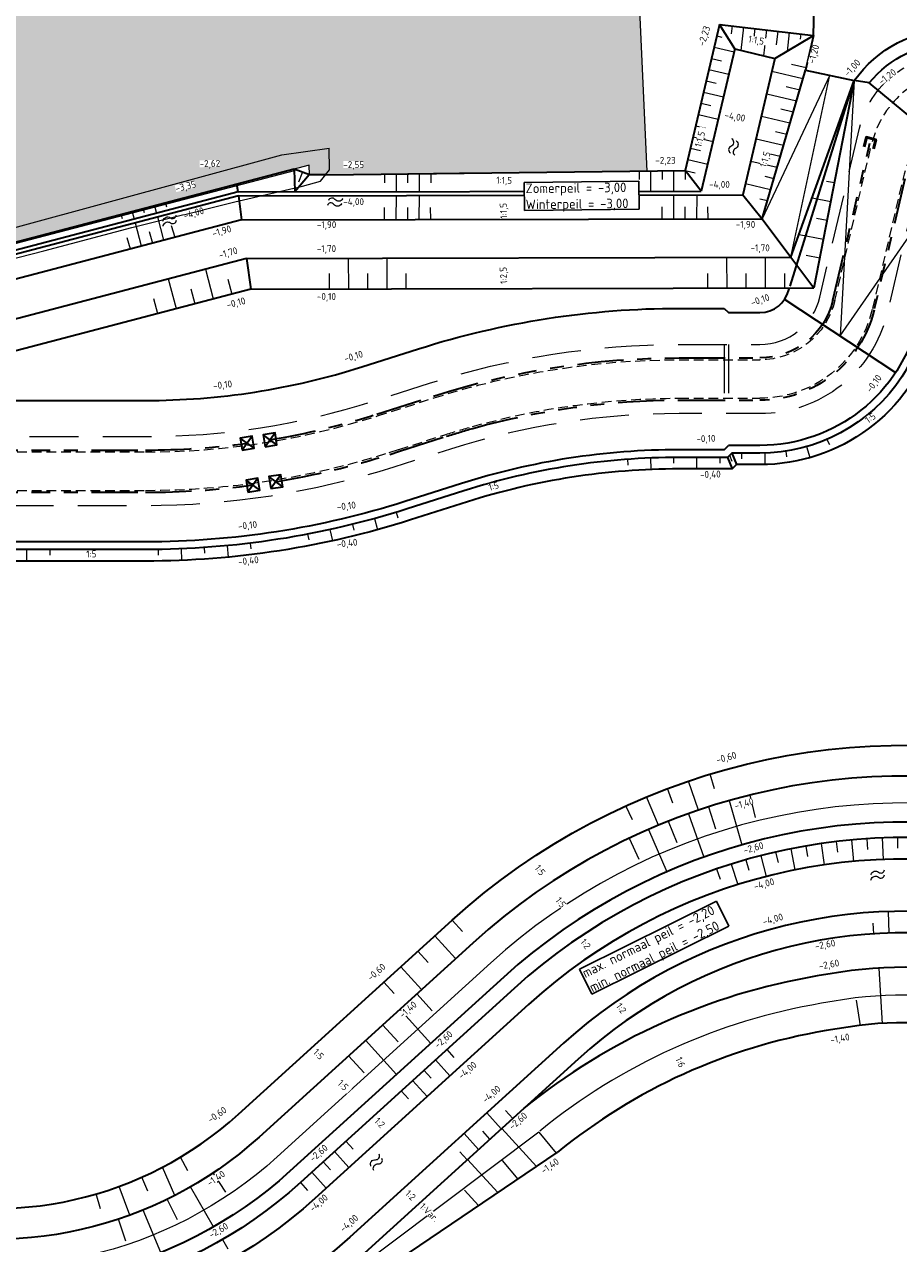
# Model space of a CAD drawing. Header units: metres. Extents: x 239845 to 242720, y 580286 to 584200.
# Tile 93 of 113: x 240613 to 240727, y 583753 to 583912. Entities that reach past the tile are written whole.
import ezdxf
from ezdxf.lldxf.tags import DXFTag

# ---------------------------------------------------------------- set-up
doc = ezdxf.new("R2010")
doc.units = ezdxf.units.M
doc.linetypes.add('DASHED', pattern=[19.05, 12.7, -6.35])
doc.linetypes.add('RI-DRAINAGE', pattern=[19.2, 6, -1.8, 1.8, -1.8, 2.4, -1.8, 1.8, -1.8])
for name, color, linetype, lineweight in [('B-WA-GW-WATERGANG_SLOOT_BODEM-G', 5, 'Continuous', 0), ('B-WA-GW-WATERGANG_SLOOT_INSTEEK-G', 3, 'Continuous', 0), ('N-WA-RI-DRAINAGE_AFDEKKAP-G', 150, 'Continuous', 50), ('N-WA-RI-DRAINAGE_DRAIN_PP_100-G', 90, 'RI-DRAINAGE', 35), ('N-WE-GW-GROND_ZAND_CUNETZAND-G', 2, 'Continuous', 35), ('N-WE-GW-GRONDWERK-G', 3, 'Continuous', 35), ('N-WE-GW-GRONDWERK-KAVEL-G', 60, 'Continuous', 35), ('N-WE-GW-GRONDWERK_BODEM-G', 2, 'DASHED', 18), ('N-WE-GW-GRONDWERK_BODEM_MEER-G', 150, 'Continuous', 35), ('N-WE-GW-GRONDWERK_INSTEEK_SLEUF-G_CONTOUR_ZANDCUNET', 52, 'Continuous', 35), ('N-WE-GW-GRONDWERK_INSTEEK_TALUD-G', 92, 'Continuous', 35), ('N-WE-GW-HOOGTELIJN-060', 11, 'Continuous', 35), ('N-WE-GW-HOOGTELIJN-140', 114, 'Continuous', 35), ('N-WE-GW-HOOGTELIJN-260', 44, 'Continuous', 35), ('N-WE-GW-SCHEIDING_GRONDSOORTEN-G', 4, 'Continuous', 18), ('N-WE-GW-TALUDARCERING_KORT-G', 90, 'Continuous', 18), ('N-WE-GW-TALUDARCERING_LANG-G', 60, 'Continuous', 13), ('N-WE-KG-GRENS_KADASTRAAL-G', 150, 'KG-KADASTRAAL', 0), ('N-WE-OG-TOPOGRAFIE-S @ 0.5', 7, 'Continuous', 18), ('N-WE-RI-HWA_DRAINEINDE-G', 30, 'Continuous', 35), ('N-WE-VH-HELLING_AANDUIDING-G', 30, 'Continuous', 18), ('N-WE-VH-HELLING_KNIKLIJN-G', 30, 'Continuous', 35), ('N-XX-AL-HOOGTELABEL-T25-M', 7, 'Continuous', 25), ('T-WE-GR-MAAIVELD-G', 3, 'DASHED', 0), ('X-XX-AL-T25', 7, 'Continuous', 25), ('X-XX-AL-WATERPEIL-T25', 7, 'Continuous', 25)]:
    doc.layers.add(name, color=color, linetype=linetype, lineweight=lineweight)
doc.layers.add('N-WE-KG-PERCEEL_DERDEN-A', color=7, linetype='KG-KADASTRAAL', lineweight=0, true_color=0xc0c0c0)
doc.styles.add('NLCS-ISO-ANNOTATIVE-T25', font='NLCS-ISO.ttf', dxfattribs={"height": 2.5})
doc.styles.add('NLCS-ISO-M1000-T25', font='NLCS-ISO.ttf', dxfattribs={"height": 2.5})
tags = doc.linetypes.add('KG-KADASTRAAL', pattern='A,5.5,-2,["K",Standard,S=1.8,R=0,X=0,Y=-0.9],-2,5.5,-2,[5,NLCS.shx,S=0.75,R=0,X=0,Y=0],-2', length=19).pattern_tags.tags
tags[6] = DXFTag(74, 10)

# ---------------------------------------------------------------- blocks, each defined once
blk = doc.blocks.new('SOG-TOPOGRAFIE_WATER-SO')
at = {"flags": 128}
for points in [[(-1.91, 0.46), (-1.82, 0.6, -0.538831), (0.18, 0.63, 0.605168), (1.86, 0.83, -4.035705)], [(-2.28, -0.81), (-2.19, -0.67, -0.538831), (-0.18, -0.63, 0.605168), (1.49, -0.44, -4.035705)]]:
    blk.add_lwpolyline(points, format="xyb", dxfattribs=at)
blk = doc.blocks.new('Beeindiging drain')
for points in [[(1.57, 1.57), (-1.58, -1.58)], [(1.57, -1.58), (-1.58, 1.57)]]:
    blk.add_lwpolyline(points)
blk.add_lwpolyline([(-1.58, -1.58), (1.57, -1.58), (1.57, 1.57), (-1.58, 1.57)], close=True)

msp = doc.modelspace()

# ---------------------------------------------------------------- hatches: boundary and pattern name
at = {"layer": 'N-WE-KG-PERCEEL_DERDEN-A', "transparency": 33554488}
h = msp.add_hatch(color=256, dxfattribs=at)
h.dxf.hatch_style = 1
h.paths.add_polyline_path([(240692.38, 583936.87), (240694.34, 583893.02), (240680.49, 583892.85), (240670, 583892.73), (240656.49, 583892.58), (240650.49, 583892.51), (240650.44, 583893.79), (240512.77, 583857.32), (240512.63, 583858.73), (240506.25, 583912.15), (240502.14, 583948.16), (240594.14, 583949.06), (240648.16, 583949.58), (240648.58, 583939.32), (240678.39, 583939.81), (240682.26, 583939.88), (240684.83, 583938.09)])

# ---------------------------------------------------------------- linework, layer by layer
at = {"layer": 'N-WA-RI-DRAINAGE_AFDEKKAP-G', "flags": 128}
msp.add_lwpolyline([(240722.63, 583896.19), (240722.93, 583897.41), (240724.14, 583897.1), (240723.84, 583895.89)], dxfattribs=at)
at = {"layer": 'N-WA-RI-DRAINAGE_DRAIN_PP_100-G'}
for p, q in [((240718.57, 583876.22), (240723.38, 583896.63)), ((240698.56, 583868.7), (240709.08, 583868.7)), ((240659.25, 583861.39), (240666.62, 583863.74)), ((240698.56, 583863.2), (240709.08, 583863.2)), ((240662.17, 583856.55), (240668.29, 583858.5)), ((240602.93, 583856.71), (240629.13, 583856.71)), ((240660.92, 583856.15), (240662.17, 583856.55)), ((240602.93, 583851.21), (240629.13, 583851.21))]:
    msp.add_line(p, q, dxfattribs=at)
at = {"layer": 'N-WA-RI-DRAINAGE_DRAIN_PP_100-G', "flags": 128}
msp.add_lwpolyline([(240727.94, 583892.02), (240723.92, 583874.96)], dxfattribs=at)
at = {"layer": 'N-WA-RI-DRAINAGE_DRAIN_PP_100-G', "extrusion": (0, 0, -1)}
for centre, radius, start, end in [((-240709.08, 583878.45), 9.75, 193.2499, 270), ((-240709.08, 583878.45), 15.25, 193.2499, 270), ((-240698.56, 583763.45), 105.25, 72.3345, 90), ((-240698.56, 583763.45), 99.75, 74.4058, 90), ((-240698.56, 583763.45), 99.75, 72.3345, 74.4058)]:
    msp.add_arc(centre, radius, start, end, dxfattribs=at)
at = {"layer": 'N-WA-RI-DRAINAGE_DRAIN_PP_100-G'}
for radius, start, end in [(99.25, 279.4071, 287.6655), (99.25, 270, 277.675), (104.75, 279.3162, 287.6655), (104.75, 270, 277.675)]:
    msp.add_arc((240629.13, 583955.96), radius, start, end, dxfattribs=at)
at = {"layer": 'N-WE-GW-GROND_ZAND_CUNETZAND-G', "flags": 128}
msp.add_lwpolyline([(240723.29, 583904.48, -0.227306), (240734.2, 583909.71), (240806.63, 583909.71)], format="xyb", dxfattribs=at)
at = {"layer": 'N-WE-GW-GRONDWERK-G', "flags": 128}
for points in [[(240705.81, 583908.91), (240703.83, 583912.11)], [(240711.03, 583907.68), (240716.05, 583910.67)], [(240721.35, 583904.79), (240716.1, 583877.8)], [(240648.5, 583893.28), (240641.05, 583891.3)], [(240648.5, 583893.28), (240648.55, 583890.32)], [(240650.49, 583892.51), (240648.5, 583893.28)], [(240650.45, 583892.51), (240648.55, 583890.32)], [(240652.58, 583892.53), (240650.45, 583892.51)], [(240701.45, 583890.42), (240699.35, 583893.08)], [(240641.18, 583890.3), (240641.04, 583891.3)], [(240641.25, 583889.8), (240641.65, 583886.65)], [(240706.85, 583889.93), (240709.35, 583886.79)], [(240642.3, 583881.65), (240490.56, 583841.8)], [(240642.3, 583881.65), (240713.1, 583881.8)], [(240642.3, 583881.65), (240642.83, 583877.66)], [(240713.1, 583881.8), (240716.1, 583877.8)], [(240704.84, 583855.75), (240705.46, 583854.25)], [(240705.4, 583856.31), (240706.02, 583854.81)]]:
    msp.add_lwpolyline(points, dxfattribs=at)
for points in [[(240731.71, 583871.61, -0.330658), (240709.08, 583854.81), (240706.02, 583854.81), (240705.46, 583854.25), (240698.56, 583854.25, 0.077233), (240671.01, 583849.97), (240663.63, 583847.62, -0.077233), (240629.13, 583842.26), (240603.03, 583842.26), (240601.7, 583843.59, 0.072469), (240575.46, 583839.41), (240525.97, 583823.95), (240525.76, 583823.54), (240500.53, 583815.66, -0.427988), (240471.18, 583831.92), (240471.02, 583832.57)], [(240796.72, 583773.09, -0.092237), (240757.19, 583776.18), (240741.33, 583780.43, 0.094889), (240721.98, 583781.83), (240717.68, 583781.15, 0.12995), (240682.71, 583765.29)]]:
    msp.add_lwpolyline(points, format="xyb", dxfattribs=at)
at = {"layer": 'N-WE-GW-GRONDWERK-KAVEL-G', "flags": 128}
msp.add_lwpolyline([(240716.05, 583910.67), (240716.72, 583940.03)], dxfattribs=at)
at = {"layer": 'N-WE-GW-GRONDWERK_BODEM-G', "ltscale": 0.5, "flags": 128}
for points in [[(240704.42, 583870.45), (240704.42, 583861.45)], [(240704.98, 583870.45), (240704.98, 583861.45)]]:
    msp.add_lwpolyline(points, dxfattribs=at)
at = {"layer": 'N-WE-GW-GRONDWERK_BODEM_MEER-G', "flags": 128}
for points in [[(240705.81, 583908.91), (240701.45, 583890.42)], [(240705.81, 583908.91), (240711.03, 583907.68)], [(240711.03, 583907.68), (240706.85, 583889.93)], [(240641.25, 583889.8), (240494.54, 583851.27)], [(240641.18, 583890.3), (240495.36, 583852)], [(240641.18, 583890.3), (240701.45, 583890.42)], [(240641.25, 583889.8), (240706.85, 583889.93)]]:
    msp.add_lwpolyline(points, dxfattribs=at)
for points in [[(240804.02, 583795.83, -0.120349), (240762.7, 583796.75), (240746.85, 583801, 0.255093), (240678.97, 583784.55), (240651.17, 583759.31, -0.2629), (240591.6, 583745.79), (240524.13, 583766, 0.722098), (240465.43, 583682.19), (240493.52, 583644.44, -0.279322), (240498.64, 583590.67), (240503.41, 583585.09)], [(240802.07, 583788.5, -0.110932), (240760.94, 583790.18), (240745.09, 583794.43, 0.255093), (240683.54, 583779.52), (240655.74, 583754.27, -0.2629), (240589.65, 583739.28), (240522.18, 583759.49, 0.722098), (240470.88, 583686.25), (240498.98, 583648.5, -0.292952), (240503.41, 583585.09)]]:
    msp.add_lwpolyline(points, format="xyb", dxfattribs=at)
at = {"layer": 'N-WE-GW-GRONDWERK_INSTEEK_SLEUF-G_CONTOUR_ZANDCUNET', "flags": 128}
for points in [[(240721.35, 583904.79, -0.243678), (240734.2, 583911.45), (240803.7, 583911.45)], [(240704.98, 583874.59), (240709.08, 583874.59, 0.347993), (240712.84, 583877.57), (240712.91, 583877.8)], [(240604.06, 583863.16), (240629.13, 583863.16, 0.077233), (240657.29, 583867.53), (240664.66, 583869.88, -0.077233), (240698.56, 583875.15), (240704.42, 583875.15)], [(240704.42, 583856.75), (240698.56, 583856.75, 0.077233), (240670.25, 583852.35), (240662.87, 583850, -0.077233), (240629.13, 583844.76), (240604.06, 583844.76)]]:
    msp.add_lwpolyline(points, format="xyb", dxfattribs=at)
at = {"layer": 'N-WE-GW-GRONDWERK_INSTEEK_SLEUF-G_CONTOUR_ZANDCUNET', "ltscale": 0.25, "flags": 128}
msp.add_lwpolyline([(240712.99, 583878.05), (240721.35, 583904.79)], dxfattribs=at)
at = {"layer": 'N-WE-GW-GRONDWERK_INSTEEK_SLEUF-G_CONTOUR_ZANDCUNET', "flags": 128}
for points in [[(240704.42, 583875.15), (240704.98, 583874.59)], [(240704.42, 583856.75), (240704.98, 583857.31)]]:
    msp.add_lwpolyline(points, dxfattribs=at)
at = {"layer": 'N-WE-GW-GRONDWERK_INSTEEK_TALUD-G', "flags": 128}
for points in [[(240703.83, 583912.11), (240699.35, 583893.08)], [(240703.83, 583912.11), (240716.05, 583910.67)], [(240716.05, 583910.67), (240714.99, 583906.17)], [(240652.59, 583892.54), (240699.35, 583893.08)], [(240641.05, 583891.3), (240512.74, 583857.6)], [(240641.65, 583886.65), (240492.47, 583847.47)], [(240641.65, 583886.65), (240709.35, 583886.79)]]:
    msp.add_lwpolyline(points, dxfattribs=at)
at = {"layer": 'N-WE-GW-HOOGTELIJN-060', "flags": 128}
for points in [[(240642.83, 583877.66), (240488.51, 583837.12)], [(240642.83, 583877.66), (240716.1, 583877.8)]]:
    msp.add_lwpolyline(points, dxfattribs=at)
at = {"layer": 'N-WE-GW-HOOGTELIJN-140'}
msp.add_lwpolyline([(240796.87, 583805.48, -0.104058), (240765.5, 583807.18), (240749.64, 583811.43, 0.255093), (240671.71, 583792.55), (240643.91, 583767.3, -0.2629), (240594.7, 583756.14), (240527.23, 583776.35, 0.084922), (240505.57, 583779)], format="xyb", dxfattribs=at)
at = {"layer": 'N-WE-GW-HOOGTELIJN-260'}
for points in [[(240802.06, 583800.32), (240802.54, 583808.22), (240812.03, 583844.07), (240820.2, 583895.23), (240823.74, 583895.23), (240815.46, 583843.34), (240806.02, 583807.66), (240805.63, 583801.28, -0.335435), (240803.28, 583798.54, -0.119915), (240763.43, 583799.46), (240747.57, 583803.71, 0.255093), (240677.09, 583786.63), (240649.29, 583761.38, -0.2629), (240592.41, 583748.47), (240524.94, 583768.69, 0.722098), (240463.18, 583680.52), (240491.28, 583642.77, -0.289276), (240495.3, 583590.28)], [(240802.06, 583800.32, -0.117445), (240763.94, 583801.39), (240748.09, 583805.64, 0.255093), (240675.74, 583788.11), (240647.94, 583762.86, -0.2629), (240592.98, 583750.39), (240525.51, 583770.6, 0.722098), (240461.57, 583679.33), (240489.67, 583641.57, -0.284716), (240493.9, 583591.92)], [(240800.67, 583785.42, -0.1059), (240760.22, 583787.48), (240744.36, 583791.73, 0.255093), (240685.42, 583777.45), (240657.62, 583752.2, -0.2629), (240588.85, 583736.6), (240521.38, 583756.81, 0.722098), (240473.13, 583687.92), (240501.22, 583650.17, -0.310717), (240503.83, 583580.28)], [(240801.12, 583780.94, -0.105223), (240759.05, 583783.13), (240743.2, 583787.38, 0.095544), (240720.99, 583788.97), (240716.52, 583788.26, 0.129173), (240678.38, 583771.05)]]:
    msp.add_lwpolyline(points, format="xyb", dxfattribs=at)
at = {"layer": 'N-WE-GW-SCHEIDING_GRONDSOORTEN-G', "flags": 128}
for points in [[(240799.84, 583802.43, -0.111895), (240764.59, 583803.8), (240748.74, 583808.05, 0.255093), (240674.06, 583789.96), (240646.26, 583764.71, -0.2629), (240593.7, 583752.79), (240526.23, 583773, 0.084922), (240505.74, 583775.5), (240494.06, 583773.8, 0.53645), (240459.57, 583677.84), (240487.67, 583640.08, -0.294721), (240490.9, 583591.59)], [(240799.27, 583777.03, -0.099344), (240758.12, 583779.66), (240742.27, 583783.9, 0.095232), (240721.48, 583785.4), (240717.1, 583784.7, 0.130007), (240680.44, 583768.08, 0.130007)]]:
    msp.add_lwpolyline(points, format="xyb", dxfattribs=at)
at = {"layer": 'N-WE-GW-TALUDARCERING_KORT-G'}
for points in [[(240705.36, 583910.87), (240705.49, 583911.91)], [(240708.28, 583909.97), (240708.47, 583911.56)], [(240703.47, 583910.6), (240704.12, 583910.45)], [(240711.24, 583909.45), (240711.45, 583911.21)], [(240714.34, 583910.17), (240714.42, 583910.86)], [(240702.79, 583907.68), (240704.08, 583907.37)], [(240713.17, 583906.94), (240715.07, 583906.49)], [(240702.1, 583904.76), (240703.39, 583904.45)], [(240712.48, 583904.02), (240714.25, 583903.6)], [(240701.41, 583901.84), (240702.7, 583901.53)], [(240711.79, 583901.1), (240713.4, 583900.72)], [(240700.72, 583898.92), (240702.02, 583898.61)], [(240711.1, 583898.18), (240712.56, 583897.84)], [(240700.03, 583896), (240701.33, 583895.69)], [(240710.42, 583895.26), (240711.72, 583894.95)], [(240649.52, 583892.8), (240649.03, 583891.56)], [(240660.24, 583892.65), (240660.24, 583891.5)], [(240663.24, 583892.65), (240663.24, 583891.5)], [(240666.24, 583892.65), (240666.24, 583891.5)], [(240696.35, 583893.08), (240696.35, 583891.93)], [(240699.35, 583893.08), (240699.35, 583891.93)], [(240699.35, 583893.08), (240700.64, 583892.77)], [(240709.73, 583892.34), (240710.88, 583892.07)], [(240717.75, 583891.72), (240718.77, 583891.52)], [(240709.04, 583889.42), (240710.04, 583889.18)], [(240628.86, 583888.1), (240628.99, 583887.61)], [(240631.76, 583888.86), (240631.89, 583888.38)], [(240660.2, 583888.29), (240660.21, 583886.75)], [(240663.21, 583888.29), (240663.22, 583886.73)], [(240666.17, 583888.28), (240666.21, 583886.7)], [(240696.3, 583888.37), (240696.32, 583886.83)], [(240699.31, 583888.36), (240699.32, 583886.8)], [(240702.27, 583888.36), (240702.31, 583886.77)], [(240625.96, 583887.33), (240626.09, 583886.84)], [(240632.48, 583885.93), (240632.94, 583884.41)], [(240716.42, 583886.89), (240717.82, 583886.61)], [(240626.72, 583884.37), (240627.14, 583882.88)], [(240629.62, 583885.15), (240630.04, 583883.65)], [(240715.09, 583882.05), (240716.86, 583881.71)], [(240653.03, 583879.68), (240653.03, 583877.68)], [(240658.03, 583879.69), (240658.03, 583877.69)], [(240663.03, 583879.7), (240663.03, 583877.7)], [(240702.25, 583879.68), (240702.25, 583877.68)], [(240712.25, 583879.7), (240712.25, 583877.7)], [(240630.19, 583876.41), (240630.7, 583874.47)], [(240635.03, 583877.68), (240635.54, 583875.74)], [(240717.79, 583858.09), (240718.12, 583857.42)], [(240697.84, 583855.75), (240697.84, 583855)], [(240703.84, 583855.75), (240703.84, 583855)], [(240705.12, 583856.03), (240705.43, 583855.28)], [(240706.69, 583856.31), (240706.69, 583855.56)], [(240712.43, 583856.57), (240712.54, 583855.82)], [(240691.85, 583855.51), (240691.9, 583854.76)], [(240661.76, 583848.61), (240661.98, 583847.89)], [(240656.05, 583847.04), (240656.24, 583846.3)], [(240650.23, 583845.76), (240650.37, 583845.02)], [(240616.68, 583843.76), (240616.68, 583843.01)], [(240630.77, 583843.77), (240630.79, 583843.02)], [(240636.77, 583844.02), (240636.82, 583843.27)], [(240642.74, 583844.59), (240642.83, 583843.84)], [(240703.16, 583812.61), (240702.58, 583814.53)], [(240697.74, 583810.77), (240697.04, 583812.64)], [(240707.75, 583811.8), (240708.47, 583808.89)], [(240692.48, 583808.59), (240691.65, 583810.41)], [(240702.39, 583810.28), (240703.31, 583807.42)], [(240697.15, 583808.4), (240698.26, 583805.61)], [(240692.05, 583806.18), (240693.34, 583803.47)], [(240715.04, 583805.17), (240715.28, 583803.79)], [(240719, 583805.75), (240719.16, 583804.36)], [(240722.98, 583806.12), (240723.07, 583804.72)], [(240726.98, 583806.28), (240726.99, 583804.88)], [(240707.25, 583803.39), (240707.63, 583802.04)], [(240711.12, 583804.38), (240711.43, 583803.02)], [(240703.43, 583802.19), (240703.89, 583800.87)], [(240669.02, 583795.51), (240670.37, 583794.03)], [(240723.89, 583793.75), (240723.8, 583795.15)], [(240664.58, 583791.48), (240665.92, 583790)], [(240664.44, 583785.94), (240666.45, 583783.72)], [(240721.6, 583785.13), (240722.13, 583781.77)], [(240659.99, 583781.91), (240662.01, 583779.69)], [(240668.33, 583778.68), (240669.27, 583777.64)], [(240655.55, 583777.88), (240657.57, 583775.65)], [(240665.37, 583775.99), (240666.31, 583774.95)], [(240662.41, 583773.3), (240663.35, 583772.26)], [(240676.91, 583769.72), (240675.97, 583770.75)], [(240673.95, 583767.03), (240673.01, 583768.06)], [(240680.3, 583767.94), (240682.55, 583765.18)], [(240655.21, 583766.76), (240656.15, 583765.72)], [(240670.99, 583764.34), (240670.05, 583765.37)], [(240634.63, 583762.92), (240633.68, 583764.68)], [(240652.25, 583764.07), (240653.19, 583763.03)], [(240675.56, 583764.23), (240677.56, 583761.81)], [(240639.6, 583760.14), (240637.93, 583762.63)], [(240629.46, 583760.24), (240628.65, 583762.07)], [(240649.29, 583761.38), (240650.23, 583760.34)], [(240623.27, 583757.97), (240622.71, 583759.89)], [(240633.3, 583756.51), (240631.98, 583759.21)], [(240670.65, 583760.37), (240672.47, 583758.37)], [(240626.59, 583753.76), (240625.64, 583756.61)], [(240639.15, 583753.97), (240639.85, 583752.76)]]:
    msp.add_lwpolyline(points, dxfattribs=at)
at = {"layer": 'N-WE-GW-TALUDARCERING_LANG-G'}
for points in [[(240706.62, 583908.72), (240706.98, 583911.74)], [(240709.56, 583908.02), (240709.96, 583911.39)], [(240712.65, 583908.58), (240712.93, 583911.04)], [(240703.13, 583909.14), (240705.72, 583908.53)], [(240702.44, 583906.22), (240705.03, 583905.61)], [(240710.63, 583906), (240714.67, 583905.05)], [(240701.75, 583903.3), (240704.34, 583902.69)], [(240709.95, 583903.07), (240713.82, 583902.16)], [(240701.07, 583900.38), (240703.65, 583899.77)], [(240709.26, 583900.15), (240712.98, 583899.28)], [(240700.38, 583897.46), (240702.97, 583896.85)], [(240708.57, 583897.23), (240712.14, 583896.39)], [(240699.69, 583894.54), (240702.28, 583893.93)], [(240707.88, 583894.31), (240711.3, 583893.51)], [(240661.74, 583892.65), (240661.74, 583890.34)], [(240664.74, 583892.65), (240664.74, 583890.35)], [(240694.85, 583893.08), (240694.85, 583890.41)], [(240697.85, 583893.08), (240697.85, 583890.42)], [(240707.2, 583891.39), (240710.46, 583890.62)], [(240661.74, 583889.84), (240661.72, 583886.74)], [(240664.74, 583889.86), (240664.72, 583886.71)], [(240697.85, 583889.92), (240697.82, 583886.81)], [(240700.85, 583889.93), (240700.82, 583886.78)], [(240715.88, 583889.54), (240718.29, 583889.07)], [(240627.41, 583887.71), (240627.67, 583886.74)], [(240630.31, 583888.48), (240630.57, 583887.51)], [(240627.8, 583886.27), (240628.59, 583883.27)], [(240630.69, 583887.07), (240631.49, 583884.03)], [(240714.17, 583884.78), (240717.34, 583884.16)], [(240655.52, 583881.68), (240655.53, 583877.68)], [(240660.52, 583881.69), (240660.53, 583877.69)], [(240704.74, 583881.68), (240704.75, 583877.68)], [(240636.94, 583880.25), (240637.95, 583876.38)], [(240632.1, 583878.97), (240633.12, 583875.11)], [(240709.69, 583856.31), (240709.69, 583854.81)], [(240715.15, 583857.16), (240715.57, 583855.72)], [(240694.84, 583855.68), (240694.9, 583854.18)], [(240658.92, 583847.79), (240659.32, 583846.34)], [(240613.68, 583843.76), (240613.68, 583842.26)], [(240633.77, 583843.85), (240633.83, 583842.36)], [(240639.76, 583844.26), (240639.9, 583842.77)], [(240701.08, 583809.85), (240699.8, 583813.63)], [(240695.86, 583807.88), (240694.32, 583811.57)], [(240705.06, 583811.09), (240706.7, 583805.31)], [(240699.76, 583809.38), (240701.78, 583803.73)], [(240694.58, 583807.33), (240696.98, 583801.83)], [(240717.02, 583805.49), (240717.42, 583802.72)], [(240720.99, 583805.96), (240721.24, 583803.17)], [(240724.98, 583806.23), (240725.09, 583803.43)], [(240709.18, 583803.91), (240709.88, 583801.2)], [(240713.08, 583804.8), (240713.63, 583802.06)], [(240705.33, 583802.82), (240706.18, 583800.15)], [(240725.88, 583793.85), (240725.79, 583796.65)], [(240666.8, 583793.49), (240669.49, 583790.53)], [(240662.36, 583789.46), (240665.05, 583786.5)], [(240724.55, 583789.28), (240724.98, 583782.02)], [(240662.22, 583783.93), (240666.25, 583779.48)], [(240657.77, 583779.89), (240661.81, 583775.45)], [(240666.85, 583777.33), (240668.74, 583775.26)], [(240663.89, 583774.64), (240665.77, 583772.57)], [(240675.43, 583768.37), (240673.55, 583770.44)], [(240672.47, 583765.68), (240670.59, 583767.76)], [(240675.49, 583768.43), (240680, 583763.46)], [(240653.73, 583765.41), (240655.61, 583763.34)], [(240671.05, 583764.39), (240674.98, 583760.06)], [(240632.98, 583759.71), (240631.35, 583763.37)], [(240650.77, 583762.73), (240652.65, 583760.65)], [(240627.09, 583757.12), (240625.71, 583760.88)], [(240638, 583755.62), (240635.01, 583760.82)], [(240631.13, 583752.25), (240628.85, 583757.8)]]:
    msp.add_lwpolyline(points, dxfattribs=at)
at = {"layer": 'N-WE-KG-GRENS_KADASTRAAL-G', "ltscale": 0.5, "flags": 128}
msp.add_lwpolyline([(240692.38, 583936.87), (240694.34, 583893.02), (240680.49, 583892.85), (240670, 583892.73), (240656.49, 583892.58), (240650.49, 583892.51), (240650.44, 583893.79), (240512.77, 583857.32), (240512.63, 583858.73), (240506.25, 583912.15), (240502.14, 583948.16), (240594.14, 583949.06), (240648.16, 583949.58), (240648.58, 583939.32), (240678.39, 583939.81), (240682.26, 583939.88), (240684.83, 583938.09), (240692.38, 583936.87)], close=True, dxfattribs=at)
at = {"layer": 'N-WE-VH-HELLING_AANDUIDING-G', "ltscale": 0.75}
msp.add_lwpolyline([(240721.35, 583904.79), (240719.51, 583871.56), (240734.8, 583893.66)], dxfattribs=at)
at = {"layer": 'N-WE-VH-HELLING_KNIKLIJN-G', "flags": 128}
for points in [[(240734.8, 583893.66), (240734.18, 583895.47), (240723.29, 583904.48), (240721.35, 583904.79)], [(240712.3, 583876.32), (240726.72, 583866.8)]]:
    msp.add_lwpolyline(points, dxfattribs=at)
at = {"layer": 'T-WE-GR-MAAIVELD-G', "ltscale": 0.1}
for p, q in [((240718.81, 583876.16), (240723.62, 583896.58)), ((240698.56, 583868.45), (240709.08, 583868.45)), ((240659.32, 583861.15), (240666.7, 583863.5)), ((240698.56, 583863.45), (240709.08, 583863.45)), ((240662.09, 583856.78), (240668.21, 583858.74)), ((240602.93, 583856.46), (240629.13, 583856.46)), ((240660.84, 583856.39), (240662.09, 583856.78)), ((240602.93, 583851.46), (240629.13, 583851.46))]:
    msp.add_line(p, q, dxfattribs=at)
at = {"layer": 'T-WE-GR-MAAIVELD-G', "ltscale": 0.1, "flags": 128}
msp.add_lwpolyline([(240811.78, 583901.71), (240739.87, 583901.71, 0.347993), (240727.7, 583892.08), (240723.68, 583875.01)], format="xyb", dxfattribs=at)
at = {"layer": 'T-WE-GR-MAAIVELD-G', "ltscale": 0.1}
for centre, radius, start, end in [((240735.79, 583893.71), 12.5, 90, 166.7501), ((240629.13, 583955.96), 99.5, 270, 287.6655), ((240629.13, 583955.96), 104.5, 270, 287.6655)]:
    msp.add_arc(centre, radius, start, end, dxfattribs=at)
at = {"layer": 'T-WE-GR-MAAIVELD-G', "ltscale": 0.1, "extrusion": (0, 0, -1)}
for centre, radius, start, end in [((-240709.08, 583878.45), 10, 193.2499, 270), ((-240709.08, 583878.45), 15, 193.2499, 270), ((-240698.56, 583763.45), 105, 72.3345, 90), ((-240698.56, 583763.45), 100, 74.4058, 90), ((-240698.56, 583763.45), 100, 72.3345, 74.4058)]:
    msp.add_arc(centre, radius, start, end, dxfattribs=at)

# ---------------------------------------------------------------- block references
at = {"layer": 'N-WE-OG-TOPOGRAFIE-S @ 0.5'}
for p, xscale, yscale, zscale, rotation in [((240705.58, 583896.08), 0.4999999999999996, 0.4999999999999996, 0.4999999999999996, 259.9420997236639), ((240653.71, 583889), 0.4999999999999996, 0.4999999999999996, 0.4999999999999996, 182.6484769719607), ((240632.39, 583886.6), 0.5, 0.5, 0.5, 18.68766106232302), ((240724.5, 583801.44), 0.4999999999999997, 0.4999999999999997, 0.4999999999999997, 15.67977655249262), ((240659.25, 583764.08), 0.4999999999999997, 0.4999999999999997, 0.4999999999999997, 49.94928203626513)]:
    msp.add_blockref('SOG-TOPOGRAFIE_WATER-SO', p, dxfattribs=dict(at, xscale=xscale, yscale=yscale, zscale=zscale, rotation=rotation))
at = {"layer": 'N-WE-RI-HWA_DRAINEINDE-G'}
for p, xscale, yscale, zscale, rotation in [((240645.35, 583858.04), 0.4999999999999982, 0.4999999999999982, 0.4999999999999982, 8.8287126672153), ((240642.38, 583857.6), 0.4999999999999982, 0.4999999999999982, 0.4999999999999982, 8.8287126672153), ((240643.12, 583852.15), 0.4999999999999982, 0.4999999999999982, 0.4999999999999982, 8.8287126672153), ((240646.09, 583852.59), 0.4999999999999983, 0.4999999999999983, 0.4999999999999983, 8.828712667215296)]:
    msp.add_blockref('Beeindiging drain', p, dxfattribs=dict(at, xscale=xscale, yscale=yscale, zscale=zscale, rotation=rotation))

# ---------------------------------------------------------------- next in the draw order: texts
at = {"layer": 'N-XX-AL-HOOGTELABEL-T25-M', "char_height": 0.9, "attachment_point": 1, "style": 'NLCS-ISO-M1000-T25', "bg_fill": 3, "box_fill_scale": 1, "bg_fill_color": 256, "bg_fill_transparency": 0}
for s, width, insert, rotation in [('-2,23', 2.6072, (240700.99, 583909.47), 72.774), ('1:1,5', 2.6072, (240707.66, 583910.67), 350.1819), ('-1,20', 2.6072, (240715.3, 583907.17), 74.5686), ('-4,00', 2.6072, (240704.57, 583900.78), 350.1302), ('1:1,5', 2.6072, (240700.57, 583896.29), 75.1103), ('1:1,5', 2.6072, (240709.02, 583893.68), 73.9156), ('-2,62', 2.6072, (240636.17, 583894.41), 1.5253), ('-2,55', 2.6072, (240654.87, 583894.31), 359.7852), ('-2,23', 2.6072, (240695.46, 583894.87), 359.7852), ('1:1,5', 2.6072, (240674.78, 583892.29), 358.6407), ('-3,35', 2.6072, (240632.94, 583891.16), 13.3793), ('-4,00', 2.6072, (240702.46, 583891.74), 359.7852), ('-4,00', 2.6072, (240654.87, 583889.49), 359.7852), ('1:1,5', 2.6072, (240675.31, 583886.79), 92.4336), ('-4,00', 2.6072, (240634, 583887.6), 16.266), ('-1,90', 2.6072, (240637.71, 583885.29), 16.266), ('-1,90', 2.6072, (240651.44, 583886.5), 359.7852), ('-1,90', 2.6072, (240705.94, 583886.53), 359.7852), ('-1,70', 2.6072, (240638.56, 583882.47), 16.266), ('-1,70', 2.6072, (240651.44, 583883.38), 359.7852), ('-1,70', 2.6072, (240707.86, 583883.48), 359.7852), ('-1,40', 2.6072, (240705.66, 583810.8), 15.3857), ('-2,60', 2.6072, (240706.82, 583805.02), 15.3857), ('-4,00', 2.6072, (240708.18, 583800.32), 15.3857), ('1:5', 2.6072, (240683.11, 583798.63), 308.0308), ('-4,00', 2.6072, (240709.33, 583795.73), 15.3857), ('-2,60', 2.6072, (240716.15, 583792.56), 10.2564), ('-2,60', 2.6072, (240716.66, 583789.96), 10.2564), ('-1,40', 2.6072, (240662.02, 583783.4), 40.9486), ('-2,60', 2.6072, (240666.59, 583779.46), 40.9486), ('-1,40', 2.6072, (240718.15, 583780.35), 10.2564), ('-4,00', 2.6072, (240669.7, 583775.46), 40.9486), ('1:6', 1.7857, (240698.88, 583777.83), 294.3418), ('1:5', 1.7899, (240654.68, 583774.83), 315.5925), ('-2,60', 2.6072, (240676.3, 583768.86), 40.9486), ('1:2', 1.7899, (240659.46, 583769.93), 315.5925), ('-2,60', 2.6072, (240650.35, 583764.68), 40.9486), ('-1,40', 2.6072, (240680.44, 583763.19), 34.7349), ('-1,40', 2.6072, (240637, 583761.59), 34.2984), ('-4,00', 2.6072, (240650.35, 583758.18), 40.9486), ('1:2', 1.7899, (240663.47, 583760.5), 315.5925), ('-2,60', 2.6072, (240637.25, 583754.86), 30.701), ('-4,00', 2.6072, (240654.3, 583755.54), 40.9486)]:
    msp.add_mtext_dynamic_manual_height_columns(s, width=width, gutter_width=6.25, heights=[0], dxfattribs=dict(at, insert=insert, rotation=rotation))
at = {"layer": 'X-XX-AL-T25', "insert": (240685.8, 583789.09), "char_height": 1.25, "width": 19.5839, "attachment_point": 1, "rotation": 26.3897, "style": 'NLCS-ISO-ANNOTATIVE-T25', "bg_fill": 19, "box_fill_scale": 1.125, "bg_fill_color": 256, "bg_fill_transparency": 0}
msp.add_mtext('max. normaal peil = -2,20\\Pmin. normaal peil = -2,50', dxfattribs=at)
at = {"layer": 'X-XX-AL-WATERPEIL-T25', "insert": (240678.57, 583891.39), "char_height": 1.25, "width": 14.5839, "attachment_point": 1, "rotation": 0.6145, "style": 'NLCS-ISO-ANNOTATIVE-T25', "bg_fill": 19, "box_fill_scale": 1.125, "bg_fill_color": 256, "bg_fill_transparency": 0}
msp.add_mtext('Zomerpeil = -3,00\\PWinterpeil = -3,00', dxfattribs=at)

# ---------------------------------------------------------------- next in the draw order: linework, layer by layer
at = {"layer": 'N-WE-GW-GRONDWERK-G', "flags": 128}
for points in [[(240731.78, 583881.7), (240730.42, 583872.05, -0.039469), (240727.55, 583866.24, -0.251832), (240709.08, 583856.31), (240705.4, 583856.31), (240704.84, 583855.75), (240698.56, 583855.75, 0.077233), (240670.55, 583851.4), (240663.18, 583849.05, -0.077233), (240629.13, 583843.76), (240603.65, 583843.76), (240602.31, 583845.1, 0.074174), (240575.01, 583840.84), (240524.93, 583825.2), (240524.72, 583824.78), (240500.08, 583817.09, -0.427834), (240472.63, 583832.29), (240472.48, 583832.93)], [(240502.41, 583573.44, 0.10237), (240514.08, 583596.83), (240514.48, 583598.58, 0.173814), (240507.69, 583654.86), (240482.46, 583699.45, -0.594048), (240513.15, 583743.56), (240601.24, 583732.04, 0.169876), (240648.69, 583742.91), (240659.31, 583749.46), (240682.71, 583765.29)]]:
    msp.add_lwpolyline(points, format="xyb", dxfattribs=at)
at = {"layer": 'N-WE-GW-GRONDWERK_BODEM-G', "ltscale": 0.5, "flags": 128}
for points in [[(240481.47, 583852.54), (240485.88, 583835.76, 0.427722), (240496, 583830.16), (240571.03, 583853.59, -0.075834), (240602.93, 583858.46), (240629.13, 583858.46, 0.077233), (240658.72, 583863.06), (240666.09, 583865.41, -0.077233), (240698.56, 583870.45), (240709.08, 583870.45, 0.347993), (240716.87, 583876.62), (240722.04, 583898.58, -0.347993), (240734.2, 583908.21), (240811.78, 583908.21)], [(240811.78, 583899.71), (240741.45, 583899.71, 0.347993), (240729.28, 583890.08), (240725.63, 583874.55, -0.347993), (240709.08, 583861.45), (240698.56, 583861.45, 0.077233), (240668.82, 583856.83), (240661.45, 583854.48, -0.077233), (240629.13, 583849.46), (240602.93, 583849.46, 0.075834), (240573.71, 583845), (240498.68, 583821.57, -0.427722), (240477.17, 583833.47), (240472.16, 583852.54)]]:
    msp.add_lwpolyline(points, format="xyb", dxfattribs=at)
at = {"layer": 'N-WE-GW-GRONDWERK_INSTEEK_SLEUF-G_CONTOUR_ZANDCUNET', "flags": 128}
msp.add_lwpolyline([(240734.8, 583893.66), (240729.66, 583873.61, -0.347993), (240709.08, 583857.31), (240704.98, 583857.31)], format="xyb", dxfattribs=at)
at = {"layer": 'N-WE-GW-GRONDWERK_INSTEEK_TALUD-G', "flags": 128}
msp.add_lwpolyline([(240709.35, 583886.79), (240714.99, 583906.17)], dxfattribs=at)
at = {"layer": 'N-WE-GW-SCHEIDING_GRONDSOORTEN-G', "flags": 128}
msp.add_lwpolyline([(240680.3, 583767.94), (240648.16, 583743.76)], dxfattribs=at)
at = {"layer": 'N-WE-GW-TALUDARCERING_KORT-G'}
msp.add_lwpolyline([(240693.35, 583893.08), (240693.35, 583891.92)], dxfattribs=at)
at = {"layer": 'N-WE-VH-HELLING_AANDUIDING-G', "ltscale": 0.75}
msp.add_lwpolyline([(240713.11, 583881.79), (240718.17, 583905.48), (240709.35, 583886.79)], dxfattribs=at)
at = {"layer": 'N-WE-VH-HELLING_KNIKLIJN-G', "flags": 128}
msp.add_lwpolyline([(240709.35, 583886.79), (240713.11, 583881.79)], dxfattribs=at)

# ---------------------------------------------------------------- next in the draw order: texts
at = {"layer": 'N-XX-AL-HOOGTELABEL-T25-M', "char_height": 0.9, "attachment_point": 1, "style": 'NLCS-ISO-M1000-T25', "bg_fill": 3, "box_fill_scale": 1, "bg_fill_color": 256, "bg_fill_transparency": 0}
for s, width, insert, rotation in [('1:2', 1.7857, (240686.35, 583793.22), 307.4676), ('1:2', 1.7857, (240691, 583784.84), 307.4676), ('-4,00', 2.6072, (240672.82, 583772.34), 40.9486)]:
    msp.add_mtext_dynamic_manual_height_columns(s, width=width, gutter_width=6.25, heights=[0], dxfattribs=dict(at, insert=insert, rotation=rotation))

# ---------------------------------------------------------------- next in the draw order: texts
for s, width, insert, rotation in [('-1,00', 2.6072, (240719.88, 583905.87), 46.1852), ('-1,20', 2.6072, (240724.37, 583904.93), 36.6004), ('1:2,5', 2.6072, (240675.31, 583878.31), 92.4336), ('-0,10', 2.6072, (240639.6, 583876.01), 14.1979), ('-0,10', 2.6072, (240651.44, 583877.15), 359.7852), ('-0,10', 2.6072, (240707.77, 583876.28), 18.8151), ('-0,10', 2.6072, (240654.88, 583869.01), 16.0222), ('-0,10', 2.6072, (240637.88, 583865.5), 6.566), ('-0,10', 2.6072, (240722.78, 583864.65), 53.0244), ('1:5', 1.2917, (240722.64, 583860.87), 35.5361), ('-0,10', 2.6072, (240700.79, 583858.62), 1.6685), ('-0,10', 2.6072, (240653.98, 583849.74), 6.566), ('-0,10', 2.6072, (240641.13, 583847.22), 6.566)]:
    msp.add_mtext_dynamic_manual_height_columns(s, width=width, gutter_width=6.25, heights=[0], dxfattribs=dict(at, insert=insert, rotation=rotation))

# ---------------------------------------------------------------- next in the draw order: linework, layer by layer
at = {"layer": 'B-WA-GW-WATERGANG_SLOOT_BODEM-G'}
msp.add_lwpolyline([(240511.93, 583857.39), (240648.54, 583893.1)], dxfattribs=at)
at = {"layer": 'B-WA-GW-WATERGANG_SLOOT_INSTEEK-G'}
for points in [[(240516.24, 583861.53), (240510.04, 583860.16), (240508.93, 583858.68), (240509.23, 583855.73), (240510.49, 583855.14), (240512.56, 583855.52), (240520.17, 583857.35), (240534.71, 583861.27), (240550.15, 583865.45), (240565.9, 583869.64), (240580.27, 583873.56), (240594.67, 583877.21), (240604.19, 583879.66), (240615.93, 583882.62), (240627.37, 583885.67), (240640.77, 583889.02), (240649.57, 583891.03), (240651.92, 583891.72), (240653.1, 583893.16), (240653.04, 583896)], [(240516.24, 583861.53), (240541.09, 583866.91), (240564.36, 583872.7), (240600.82, 583882.61), (240646.89, 583895.12), (240653.04, 583896)]]:
    msp.add_lwpolyline(points, dxfattribs=at)
at = {"layer": 'N-WE-GW-GRONDWERK-G', "flags": 128}
msp.add_lwpolyline([(240713.1, 583881.8), (240721.35, 583904.79)], dxfattribs=at)
at = {"layer": 'N-WE-GW-HOOGTELIJN-060', "flags": 128}
msp.add_lwpolyline([(240471.07, 583843.92), (240466.49, 583853.33), (240427.7, 583853.33, 0.470347), (240418.37, 583842.06), (240437.33, 583742.26), (240446.7, 583744.04, -0.275788), (240505.38, 583782.99, -0.084922), (240528.38, 583780.18), (240595.85, 583759.97, 0.2629), (240641.22, 583770.26), (240669.02, 583795.51, -0.255093), (240750.68, 583815.3), (240766.53, 583811.05, 0.092312), (240792.92, 583808.99, 0.086128)], format="xyb", dxfattribs=at)
at = {"layer": 'N-WE-GW-TALUDARCERING_KORT-G'}
for points in [[(240707.25, 583879.69), (240707.25, 583877.69)], [(240639.86, 583878.95), (240640.37, 583877.01)]]:
    msp.add_lwpolyline(points, dxfattribs=at)
at = {"layer": 'N-WE-GW-TALUDARCERING_LANG-G'}
msp.add_lwpolyline([(240709.74, 583881.69), (240709.75, 583877.69)], dxfattribs=at)
at = {"layer": 'N-WE-VH-HELLING_KNIKLIJN-G', "flags": 128}
msp.add_lwpolyline([(240714.99, 583906.17), (240721.35, 583904.79)], dxfattribs=at)

# ---------------------------------------------------------------- next in the draw order: texts
at = {"layer": 'N-XX-AL-HOOGTELABEL-T25-M', "char_height": 0.9, "attachment_point": 1, "style": 'NLCS-ISO-M1000-T25', "bg_fill": 3, "box_fill_scale": 1, "bg_fill_color": 256, "bg_fill_transparency": 0}
for s, width, insert, rotation in [('1:5', 1.2917, (240673.67, 583852.25), 16.0351), ('-0,40', 2.6072, (240701.26, 583853.96), 1.6685), ('-0,40', 2.6072, (240653.98, 583844.88), 6.566), ('1:5', 1.2917, (240621.42, 583843.63), 0.5851), ('-0,40', 2.6072, (240641.13, 583842.6), 6.566), ('-0,60', 2.6072, (240703.29, 583816.78), 15.3857), ('1:5', 1.6067, (240680.41, 583802.83), 308.0511), ('-0,60', 2.6072, (240657.87, 583788.24), 40.9486), ('1:5', 2.6072, (240651.51, 583778.86), 314.6427), ('-0,60', 2.6072, (240637.09, 583769.83), 34.2984), ('1:Var.', 2.6072, (240665.35, 583758.81), 315.5925)]:
    msp.add_mtext_dynamic_manual_height_columns(s, width=width, gutter_width=6.25, heights=[0], dxfattribs=dict(at, insert=insert, rotation=rotation))

# ---------------------------------------------------------------- next in the draw order: linework, layer by layer
at = {"layer": 'N-WE-GW-TALUDARCERING_KORT-G'}
msp.add_lwpolyline([(240660.14, 583787.44), (240661.48, 583785.96)], dxfattribs=at)
at = {"layer": 'N-WE-GW-TALUDARCERING_LANG-G'}
for points in [[(240700.84, 583855.75), (240700.84, 583854.25)], [(240653.13, 583846.36), (240653.45, 583844.89)]]:
    msp.add_lwpolyline(points, dxfattribs=at)

doc.saveas('drawing.dxf')
